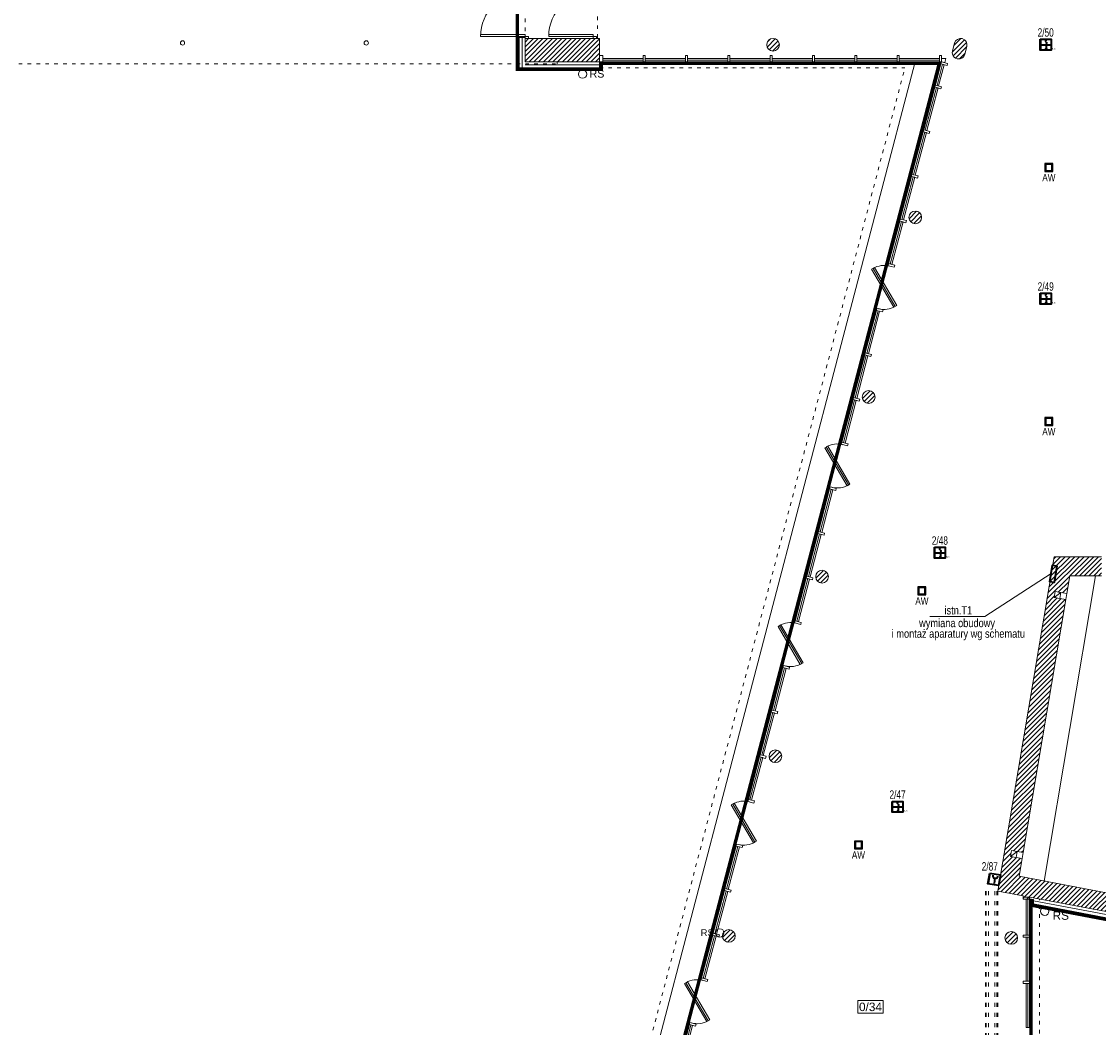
# Model space of a CAD drawing. Header units: millimetres. Extents: x 167773 to 185035, y -114105 to -66770.
# Tile 68 of 114: x 175674 to 178219, y -94942 to -92566. Entities that reach past the tile are written whole.
import ezdxf
from ezdxf.enums import TextEntityAlignment as Align

# ---------------------------------------------------------------- set-up
doc = ezdxf.new("R2010")
doc.units = ezdxf.units.MM
for name, pattern in [('ACAD_ISO03W100', [30, 12, -18]), ('DASHED', [0.75, 0.5, -0.25]), ('HIDDEN', [9.525, 6.35, -3.175])]:
    doc.linetypes.add(name, pattern=pattern)
doc.layers.get('0').update_dxf_attribs({"lineweight": 9})
for name, color, linetype, lineweight in [('!obudowa', 14, 'Continuous', 9), ('a-op_text', 7, 'Continuous', 9), ('b-drzwi', 6, 'Continuous', 9), ('b-izolacja', 8, 'BATTING', 9), ('b-okna', 6, 'Continuous', 9), ('b-przerywana1', 9, 'ACAD_ISO03W100', 9), ('b-przerywana2', 2, 'ACAD_ISO03W100', 9), ('b-widokowa', 7, 'Continuous', 9), ('b-ściany', 2, 'Continuous', 9), ('EL_Linia SSP', 240, 'Continuous', 35), ('El_tablice', 20, 'Continuous', 35), ('h-hatch', 8, 'Continuous', 9)]:
    doc.layers.add(name, color=color, linetype=linetype, lineweight=lineweight)
doc.layers.add('!zakres', color=7, linetype='ACAD_ISO03W100', lineweight=60, true_color=0x8a14ff)
doc.layers.add('El_Oświetlenie awaryjne', color=1, linetype='Continuous')
doc.layers.add('x-revclouds', color=190, linetype='HIDDEN', lineweight=9, plot=False)
doc.styles.add('Arial', font='arial.ttf')
doc.styles.add('arial 0.8', font='arial.ttf', dxfattribs={"width": 0.8})
doc.styles.add('PPAB_100', font='arial.ttf', dxfattribs={"height": 18})
doc.linetypes.add('BATTING', pattern='A,0.0001,-0.1,[134,ltypeshp.shx,S=0.1,R=0,X=-0.1,Y=0],-0.2,[134,ltypeshp.shx,S=0.1,R=180,X=0.1,Y=0],-0.1', length=0.4001)
pattern_1 = [(45, (15000, 0), (-5.61266008, 5.61266008), [])]

# ---------------------------------------------------------------- blocks, each defined once
blk = doc.blocks.new('A$C5690186C')
at = {"layer": 'EL_Linia SSP', "lineweight": 5}
h = blk.add_hatch(color=256, dxfattribs=at)
h.set_gradient(color1=(255, 0, 0), color2=(224, 0, 0), one_color=1, name='INVSPHERICAL')
h.paths.add_polyline_path([(-9.8, 0), (-9.8, 12.8), (-12.8, 12.8), (-12.8, 0)])
h.paths.add_polyline_path([(-9.8, -12.8), (-9.8, 0), (-12.8, 0), (-12.8, -12.8)])
at = {"layer": 'EL_Linia SSP'}
blk.add_hatch(color=256, dxfattribs=at).paths.add_polyline_path([(2, -9.8, 1), (0.1, -9.8, 1)])
for p, q in [((-12.8, 0), (12.8, 0)), ((1.1, -2.1), (1.1, -9.8))]:
    blk.add_line(p, q, dxfattribs=at)
at = {"layer": 'EL_Linia SSP', "color": 1, "linetype": 'Continuous'}
for p, q in [((-0.1, 8.5), (0.1, 9.4)), ((0.1, 7.7), (-0.1, 8.5)), ((0.1, 9.4), (0.7, 10.4)), ((0.6, 7), (0.1, 7.7)), ((1.4, 2.3), (0.4, 1.2)), ((0.7, 6.7), (0.6, 7)), ((0.7, 10.4), (1.8, 11.5)), ((1.1, 6.3), (0.7, 6.7)), ((1.1, 6.3), (1.4, 6)), ((1.4, 6), (1.6, 5.7)), ((2, 3.3), (1.4, 2.3)), ((1.6, 5.7), (2, 5)), ((2, 5), (2.2, 4.2)), ((2.2, 4.2), (2, 3.3))]:
    blk.add_line(p, q, dxfattribs=at)
at = {"layer": 'EL_Linia SSP'}
blk.add_lwpolyline([(-12.8, 12.8), (12.8, 12.8), (12.8, -12.8), (-12.8, -12.8)], close=True, dxfattribs=at)
blk.add_circle((1.1, -9.8), 0.938, dxfattribs=at)
at = {"layer": 'EL_Linia SSP', "color": 1}
blk.add_text('R,C', height=4, dxfattribs=at).set_placement((13.9, -11.8))
blk = doc.blocks.new('A$C2EBF4885')
at = {"layer": 'EL_Linia SSP', "lineweight": 5}
h = blk.add_hatch(color=256, dxfattribs=at)
h.set_gradient(color1=(255, 0, 0), color2=(224, 0, 0), one_color=1, name='INVSPHERICAL')
h.paths.add_polyline_path([(-9.8, 12.8), (-9.8, 25.6), (-12.8, 25.6), (-12.8, 12.8)])
h.paths.add_polyline_path([(-9.8, 0), (-9.8, 12.8), (-12.8, 12.8), (-12.8, 0)])
at = {"layer": 'EL_Linia SSP'}
blk.add_line((1.2, 15.7), (1.2, 3.1), dxfattribs=at)
blk.add_lwpolyline([(-12.8, 25.6), (12.8, 25.6), (12.8, 0), (-12.8, 0)], close=True, dxfattribs=at)
blk.add_arc((1.2, 21.9), 6.27, 180, 0, dxfattribs=at)
blk = doc.blocks.new('AW')
for points in [[(-6.25, -6.25), (6.25, -6.25), (6.25, 6.25), (-6.25, 6.25)], [(-4.75, -4.75), (4.75, -4.75), (4.75, 4.75), (-4.75, 4.75)]]:
    blk.add_lwpolyline(points, close=True)
at = {"style": 'arial 0.8', "width": 0.8}
blk.add_text('AW', height=11.5, dxfattribs=at).set_placement((0, -10), align=Align.TOP_CENTER)

msp = doc.modelspace()

# ---------------------------------------------------------------- hatches: boundary and pattern name
at = {"layer": 'h-hatch'}
h = msp.add_hatch(dxfattribs=at)
h.set_pattern_fill('ANSI31', color=256, scale=2.5, style=0)
h.set_pattern_definition(pattern_1)
h.paths.add_polyline_path([(177039.7, -92605.9), (176863.7, -92605.9), (176863.7, -92660.9), (177039.7, -92660.9), (177039.7, -92645.9)])
h = msp.add_hatch(dxfattribs=at)
h.set_pattern_fill('ANSI31', color=256, scale=2.5, style=0)
h.set_pattern_definition(pattern_1)
h.paths.add_polyline_path([(177464.7, -92620.9, 1), (177434.7, -92620.9, 1)])
h = msp.add_hatch(dxfattribs=at)
h.set_pattern_fill('ANSI31', color=256, scale=2.5, style=0)
h.set_pattern_definition(pattern_1)
h.paths.add_polyline_path([(177878.5, -92617.1), (177873.7, -92635.5, 1), (177902.7, -92643.1), (177907.5, -92624.7, 1)])
h = msp.add_hatch(dxfattribs=at)
h.set_pattern_fill('ANSI31', color=256, scale=2.5, style=0)
h.set_pattern_definition(pattern_1)
h.paths.add_polyline_path([(177800.7, -93028.5, 1), (177770.7, -93028.5, 1)])
h = msp.add_hatch(dxfattribs=at)
h.set_pattern_fill('ANSI31', color=256, scale=2.5, style=0)
h.set_pattern_definition(pattern_1)
h.paths.add_polyline_path([(177690.6, -93452.8, 1), (177660.6, -93452.8, 1)])
h = msp.add_hatch(dxfattribs=at)
h.set_pattern_fill('ANSI31', color=256, scale=2.5, style=0)
h.set_pattern_definition(pattern_1)
h.paths.add_polyline_path([(178141.2, -93930.9), (178127.4, -93928.5), (178113.6, -93926.2), (178115.9, -93912.4), (178129.8, -93914.7), (178143.6, -93917.1), (178150.7, -93874.9), (178225.7, -93874.9), (178225.7, -93829.9), (178113.7, -93829.9), (177980.6, -94619.6), (178040.4, -94631), (178040.4, -94638.9), (178055.4, -94638.9), (178055.4, -94633.8), (179264.5, -94863.7), (179272.7, -94821), (179096.7, -94787.5), (178031, -94584.9), (178038.2, -94542.5), (178024.4, -94540.2), (178010.6, -94537.8), (178012.9, -94524), (178026.7, -94526.4), (178040.5, -94528.7)])
h = msp.add_hatch(dxfattribs=at)
h.set_pattern_fill('ANSI31', color=256, scale=2.5, style=0)
h.set_pattern_definition(pattern_1)
h.paths.add_polyline_path([(177580.5, -93877.1, 1), (177550.5, -93877.1, 1)])
h = msp.add_hatch(dxfattribs=at)
h.set_pattern_fill('ANSI31', color=256, scale=2.5, style=0)
h.set_pattern_definition(pattern_1)
h.paths.add_polyline_path([(177470.3, -94301.4, 1), (177440.3, -94301.4, 1)])
h = msp.add_hatch(dxfattribs=at)
h.set_pattern_fill('ANSI31', color=256, scale=2.5, style=0)
h.set_pattern_definition(pattern_1)
h.paths.add_polyline_path([(177360.2, -94725.7, 1), (177330.2, -94725.7, 1)])
h = msp.add_hatch(dxfattribs=at)
h.set_pattern_fill('ANSI31', color=256, scale=2.5, style=0)
h.set_pattern_definition(pattern_1)
h.paths.add_polyline_path([(178027.4, -94730.5, 1), (177997.4, -94730.5, 1)])

# ---------------------------------------------------------------- linework, layer by layer
at = {"layer": '!obudowa', "linetype": 'ACAD_ISO03W100', "ltscale": 0.8}
for p, q in [((177951.6, -94619.6), (177951.6, -96207.9)), ((177953.6, -94619.6), (177953.6, -96205.9)), ((177958.6, -94619.6), (177958.6, -96200.9)), ((177973.6, -94619.6), (177973.6, -96152.9)), ((177978.6, -94619.6), (177978.6, -96147.9)), ((177980.6, -94619.6), (177980.6, -96145.9))]:
    msp.add_line(p, q, dxfattribs=at)
at = {"layer": '!zakres', "linetype": 'DASHED', "ltscale": 60, "const_width": 8, "flags": 128}
msp.add_lwpolyline([(173461.4, -95696.4), (173461.4, -96122.9), (176925.4, -96122.9), (176925.4, -96135.9), (176933.3, -96135.9), (177842.5, -92664.9), (177043.7, -92664.9), (177043.7, -92678.9), (176845.7, -92678.9), (176845.7, -92312.9), (176962.2, -92312.9), (177065.9, -91184.9), (176998.5, -91184.9), (176866.5, -90353.9), (178159.6, -90119.2), (178172.7, -90191.4), (177992.7, -90224.1), (177992.7, -91112.9), (178170.8, -91112.9), (178170.8, -91184.9), (178027.7, -91184.9), (178027.7, -92300.9), (178926.3, -92300.9), (179123, -91184.9), (179078.5, -91184.9), (178946.6, -90354.6), (180247, -90118.6), (180260.2, -90191.4), (180076.7, -90224.7), (180076.7, -91111.9), (180258.9, -91111.9), (180258.9, -91184.9), (180085.7, -91184.9), (180085.7, -92314.9), (181098.7, -92314.9), (181098.7, -93814.9), (181288.7, -93814.9), (181288.7, -93889.9), (181113.7, -93889.9), (181113.7, -94778.3), (181290, -94812), (181276.2, -94884.7), (179973, -94635.8), (180113.6, -93814.9), (180166.1, -93814.9), (180023.3, -92689.9), (179115.7, -92689.9), (179115.7, -93812.9), (179291.3, -93812.9), (179291.3, -93886.9), (179100.7, -93886.9), (179100.7, -94775.5), (179292.7, -94812.1), (179278.9, -94884.7), (178061.4, -94653.3), (178061.4, -94643.1), (178059.4, -94642.7), (178059.4, -96122.9), (179277.4, -96122.9), (179277.4, -96164.9), (179411.4, -96164.9), (179411.4, -97068.9), (179277.4, -97068.9), (179277.4, -97108.9), (178099.4, -97108.9), (178099.4, -97210.9), (178144.3, -97210.9), (178280.1, -98045.8), (178207.1, -98057.7), (178139.1, -97639.9), (177334.4, -97639.9), (177334.4, -97850.9), (175761.4, -97850.9), (175761.4, -98202.9), (175682.4, -98202.9), (175682.4, -97194.9), (175737.4, -97194.9), (175737.4, -97108.9), (170991.9, -97108.9), (170991.9, -97149.9), (170858.4, -97149.9), (170858.4, -96661.4), (170985.4, -96661.4), (170985.4, -96196.9), (170958.4, -96196.9), (170958.4, -96122.9), (171260.4, -96122.9), (171260.4, -96010.9), (171512.4, -96010.9), (171512.4, -96122.9), (173097.4, -96122.9), (173097.4, -95696.4), (173462.4, -95696.4)], dxfattribs=at)
at = {"layer": 'a-op_text', "ltscale": 0.5}
msp.add_lwpolyline([(177649.9, -94908.4), (177649.9, -94878.4), (177709.9, -94878.4), (177709.9, -94908.4)], close=True, dxfattribs=at)
at = {"layer": 'b-drzwi'}
for points in [[(176863.7, -92600.9), (176758.7, -92600.9), (176758.7, -92596.9), (176863.7, -92596.9)], [(177024.7, -92600.9), (176919.7, -92600.9), (176919.7, -92596.9), (177024.7, -92596.9)], [(176863.7, -92605.9), (176871.7, -92605.9), (176871.7, -92600.9), (176863.7, -92600.9)], [(177024.7, -92605.9), (177032.7, -92605.9), (177032.7, -92600.9), (177024.7, -92600.9)]]:
    msp.add_lwpolyline(points, close=True, dxfattribs=at)
for centre in [(176863.7, -92600.9), (177024.7, -92600.9)]:
    msp.add_arc(centre, 105, 90, 180, dxfattribs=at)
at = {"layer": 'b-izolacja', "ltscale": 16}
for p, q in [((176856.7, -92603.9), (176856.7, -92674.9)), ((176863.7, -92667.9), (177039.7, -92667.9)), ((178065.4, -94642.8), (179263.2, -94870.6))]:
    msp.add_line(p, q, dxfattribs=at)
at = {"layer": 'b-okna'}
for p, q in [((177047.7, -92656.9), (177142.7, -92656.9)), ((177147.7, -92656.9), (177242.7, -92656.9)), ((177247.7, -92656.9), (177342.7, -92656.9)), ((177347.7, -92656.9), (177442.7, -92656.9)), ((177447.7, -92656.9), (177542.7, -92656.9)), ((177547.7, -92656.9), (177642.7, -92656.9)), ((177647.7, -92656.9), (177742.7, -92656.9)), ((177747.7, -92656.9), (177842.7, -92656.9)), ((177850.3, -92666.7), (177837.1, -92717)), ((177835.8, -92721.9), (177809.5, -92822.5)), ((177808.2, -92827.3), (177781.9, -92927.9)), ((177780.6, -92932.8), (177754.2, -93033.4)), ((177753, -93038.2), (177726.6, -93138.8)), ((177685.9, -93149.1), (177738.4, -93238.8)), ((177697.7, -93249.1), (177671.4, -93349.7)), ((177670.1, -93354.5), (177643.8, -93455.1)), ((177642.5, -93460), (177616.1, -93560.6)), ((177575.5, -93570.8), (177628, -93660.6)), ((177587.3, -93670.9), (177560.9, -93771.5)), ((177559.6, -93776.3), (177533.3, -93876.9)), ((177532, -93881.8), (177505.7, -93982.4)), ((177465, -93992.6), (177517.5, -94082.4)), ((177476.8, -94092.6), (177450.4, -94193.2)), ((177449.2, -94198.1), (177422.8, -94298.7)), ((177421.6, -94303.5), (177395.2, -94404.1)), ((177354.5, -94414.4), (177407, -94504.2)), ((177366.3, -94514.4), (177340, -94615)), ((177338.7, -94619.9), (177312.3, -94720.5)), ((178051.4, -94638.9), (178051.4, -94723.9)), ((177311.1, -94725.3), (177284.7, -94825.9)), ((178051.4, -94728.9), (178051.4, -94832.9)), ((177244, -94836.2), (177296.5, -94925.9)), ((178051.4, -94837.9), (178051.4, -94941.9)), ((177255.8, -94936.2), (177229.5, -95036.8))]:
    msp.add_line(p, q, dxfattribs=at)
for points in [[(177039.7, -92660.9), (177047.7, -92660.9), (177047.7, -92645.9), (177039.7, -92645.9)], [(177142.7, -92660.9), (177147.7, -92660.9), (177147.7, -92645.9), (177142.7, -92645.9)], [(177242.7, -92660.9), (177247.7, -92660.9), (177247.7, -92645.9), (177242.7, -92645.9)], [(177342.7, -92660.9), (177347.7, -92660.9), (177347.7, -92645.9), (177342.7, -92645.9)], [(177442.7, -92660.9), (177447.7, -92660.9), (177447.7, -92645.9), (177442.7, -92645.9)], [(177542.7, -92660.9), (177547.7, -92660.9), (177547.7, -92645.9), (177542.7, -92645.9)], [(177642.7, -92660.9), (177647.7, -92660.9), (177647.7, -92645.9), (177642.7, -92645.9)], [(177742.7, -92660.9), (177747.7, -92660.9), (177747.7, -92645.9), (177742.7, -92645.9)], [(177842.7, -92660.9), (177847.7, -92660.9), (177847.7, -92645.9), (177842.7, -92645.9)], [(177047.7, -92660.9), (177142.7, -92660.9), (177142.7, -92652.9), (177047.7, -92652.9)], [(177147.7, -92660.9), (177242.7, -92660.9), (177242.7, -92652.9), (177147.7, -92652.9)], [(177247.7, -92660.9), (177342.7, -92660.9), (177342.7, -92652.9), (177247.7, -92652.9)], [(177347.7, -92660.9), (177442.7, -92660.9), (177442.7, -92652.9), (177347.7, -92652.9)], [(177447.7, -92660.9), (177542.7, -92660.9), (177542.7, -92652.9), (177447.7, -92652.9)], [(177547.7, -92660.9), (177642.7, -92660.9), (177642.7, -92652.9), (177547.7, -92652.9)], [(177647.7, -92660.9), (177742.7, -92660.9), (177742.7, -92652.9), (177647.7, -92652.9)], [(177747.7, -92660.9), (177842.7, -92660.9), (177842.7, -92652.9), (177747.7, -92652.9)], [(177846.4, -92665.7), (177833.2, -92716), (177841, -92718.1), (177854.1, -92667.8)], [(177847.7, -92660.9), (177846.4, -92665.7), (177860.9, -92669.5), (177862.2, -92664.7)], [(177847.7, -92660.9), (177847.7, -92652.9), (177858, -92652.9), (177855.4, -92662.9), (177847.7, -92660.9)], [(177832, -92720.9), (177805.6, -92821.5), (177813.3, -92823.5), (177839.7, -92722.9)], [(177833.2, -92716), (177832, -92720.9), (177846.5, -92724.7), (177847.7, -92719.8)], [(177804.3, -92826.3), (177778, -92926.9), (177785.7, -92928.9), (177812.1, -92828.3)], [(177805.6, -92821.5), (177804.3, -92826.3), (177818.9, -92830.1), (177820.1, -92825.3)], [(177778, -92926.9), (177776.7, -92931.8), (177791.2, -92935.6), (177792.5, -92930.7)], [(177776.7, -92931.8), (177750.4, -93032.4), (177758.1, -93034.4), (177784.5, -92933.8)], [(177749.1, -93037.2), (177722.8, -93137.8), (177730.5, -93139.8), (177756.8, -93039.2)], [(177750.4, -93032.4), (177749.1, -93037.2), (177763.6, -93041), (177764.9, -93036.2)], [(177682.5, -93151.1), (177735, -93240.9), (177741.9, -93236.8), (177689.4, -93147.1)], [(177722.8, -93137.8), (177721.5, -93142.6), (177736, -93146.4), (177737.3, -93141.6)], [(177693.9, -93248.1), (177667.5, -93348.7), (177675.3, -93350.7), (177701.6, -93250.1)], [(177695.1, -93243.2), (177693.9, -93248.1), (177708.4, -93251.9), (177709.6, -93247)], [(177666.3, -93353.5), (177639.9, -93454.1), (177647.6, -93456.2), (177674, -93355.6)], [(177667.5, -93348.7), (177666.3, -93353.5), (177680.8, -93357.3), (177682, -93352.5)], [(177638.6, -93459), (177612.3, -93559.6), (177620, -93561.6), (177646.4, -93461)], [(177639.9, -93454.1), (177638.6, -93459), (177653.1, -93462.8), (177654.4, -93457.9)], [(177612.3, -93559.6), (177611, -93564.4), (177625.5, -93568.2), (177626.8, -93563.4)], [(177572, -93572.9), (177624.5, -93662.6), (177631.4, -93658.6), (177578.9, -93568.8)], [(177584.7, -93665), (177583.4, -93669.9), (177597.9, -93673.7), (177599.2, -93668.8)], [(177583.4, -93669.9), (177557, -93770.5), (177564.8, -93772.5), (177591.1, -93671.9)], [(177555.8, -93775.3), (177529.4, -93875.9), (177537.2, -93877.9), (177563.5, -93777.3)], [(177557, -93770.5), (177555.8, -93775.3), (177570.3, -93779.1), (177571.6, -93774.3)], [(177528.2, -93880.7), (177501.8, -93981.3), (177509.5, -93983.4), (177535.9, -93882.8)], [(177529.4, -93875.9), (177528.2, -93880.7), (177542.7, -93884.5), (177543.9, -93879.7)], [(177461.5, -93994.6), (177514, -94084.4), (177520.9, -94080.4), (177468.4, -93990.6)], [(177501.8, -93981.3), (177500.5, -93986.2), (177515.1, -93990), (177516.3, -93985.2)], [(177472.9, -94091.6), (177446.6, -94192.2), (177454.3, -94194.3), (177480.7, -94093.7)], [(177474.2, -94086.8), (177472.9, -94091.6), (177487.4, -94095.4), (177488.7, -94090.6)], [(177445.3, -94197.1), (177419, -94297.7), (177426.7, -94299.7), (177453, -94199.1)], [(177446.6, -94192.2), (177445.3, -94197.1), (177459.8, -94200.9), (177461.1, -94196)], [(177417.7, -94302.5), (177391.3, -94403.1), (177399.1, -94405.1), (177425.4, -94304.5)], [(177419, -94297.7), (177417.7, -94302.5), (177432.2, -94306.3), (177433.5, -94301.5)], [(177391.3, -94403.1), (177390.1, -94408), (177404.6, -94411.8), (177405.8, -94406.9)], [(177351.1, -94416.4), (177403.6, -94506.2), (177410.5, -94502.1), (177358, -94412.4)], [(177362.4, -94513.4), (177336.1, -94614), (177343.8, -94616), (177370.2, -94515.4)], [(177363.7, -94508.6), (177362.4, -94513.4), (177377, -94517.2), (177378.2, -94512.4)], [(177334.8, -94618.8), (177308.5, -94719.5), (177316.2, -94721.5), (177342.6, -94620.9)], [(177336.1, -94614), (177334.8, -94618.8), (177349.3, -94622.6), (177350.6, -94617.8)], [(178055.4, -94633.9), (178055.4, -94638.9), (178040.4, -94638.9), (178040.4, -94633.9)], [(178055.4, -94638.9), (178055.4, -94723.9), (178047.4, -94723.9), (178047.4, -94638.9)], [(177307.2, -94724.3), (177280.9, -94824.9), (177288.6, -94826.9), (177315, -94726.3)], [(177308.5, -94719.5), (177307.2, -94724.3), (177321.7, -94728.1), (177323, -94723.3)], [(178055.4, -94723.9), (178055.4, -94728.9), (178040.4, -94728.9), (178040.4, -94723.9)], [(178055.4, -94728.9), (178055.4, -94832.9), (178047.4, -94832.9), (178047.4, -94728.9)], [(177240.6, -94838.2), (177293.1, -94928), (177300, -94923.9), (177247.5, -94834.1)], [(177280.9, -94824.9), (177279.6, -94829.7), (177294.1, -94833.5), (177295.4, -94828.7)], [(178055.4, -94832.9), (178055.4, -94837.9), (178040.4, -94837.9), (178040.4, -94832.9)], [(178055.4, -94837.9), (178055.4, -94941.9), (178047.4, -94941.9), (178047.4, -94837.9)], [(177252, -94935.2), (177225.6, -95035.8), (177233.4, -95037.8), (177259.7, -94937.2)], [(177253.2, -94930.3), (177252, -94935.2), (177266.5, -94939), (177267.8, -94934.1)]]:
    msp.add_lwpolyline(points, close=True, dxfattribs=at)
for centre, start, end in [((177712.2, -93194), 75.3224, 120.3224), ((177712.2, -93194), 255.3224, 300.3224), ((177601.7, -93615.7), 75.3224, 120.3224), ((177601.7, -93615.7), 255.3224, 300.3224), ((177491.2, -94037.5), 75.3224, 120.3224), ((177491.2, -94037.5), 255.3224, 300.3224), ((177380.8, -94459.3), 75.3224, 120.3224), ((177380.8, -94459.3), 255.3224, 300.3224), ((177270.3, -94881), 75.3224, 120.3224), ((177270.3, -94881), 255.3224, 300.3224)]:
    msp.add_arc(centre, 52, start, end, dxfattribs=at)
at = {"layer": 'b-przerywana1', "ltscale": 0.7}
for p, q in [((176863.7, -92390.9), (176863.7, -92600.9)), ((177034.7, -92385.9), (177034.7, -92605.9)), ((176857.1, -96126.9), (177761.3, -92674.9)), ((177039.7, -92674.9), (177761.3, -92674.9)), ((178079.4, -96131.9), (178079.4, -94638.4))]:
    msp.add_line(p, q, dxfattribs=at)
at = {"layer": 'b-przerywana2', "ltscale": 0.7}
for p in [(173462.4, -92665.9), (176939.7, -92660.9)]:
    msp.add_line(p, (176939.7, -92665.9), dxfattribs=at)
at = {"layer": 'b-widokowa'}
for p, q in [((176863.7, -92605.9), (176863.7, -92660.9)), ((176863.7, -92660.9), (177039.7, -92660.9)), ((176877.8, -96126.9), (177785.6, -92660.9)), ((177785.6, -92660.9), (176877.8, -96126.9)), ((178211.5, -93874.9), (178090, -94596.1)), ((178055.4, -94633.8), (179264.5, -94863.7)), ((178055.4, -94637.9), (178055.4, -94633.8))]:
    msp.add_line(p, q, dxfattribs=at)
at = {"layer": 'b-widokowa', "ltscale": 0.5}
for p, q in [((178113.6, -93926.2), (178129.8, -93914.7)), ((178129.8, -93914.7), (178127.4, -93928.5)), ((178141.2, -93930.9), (178143.6, -93917.1)), ((178010.6, -94537.8), (178026.7, -94526.4)), ((178026.7, -94526.4), (178024.4, -94540.2)), ((178038.2, -94542.5), (178040.5, -94528.7))]:
    msp.add_line(p, q, dxfattribs=at)
for centre in [(176999.7, -92689.9), (178091.6, -94667.2)]:
    msp.add_circle(centre, 10, dxfattribs=at)
at = {"layer": 'b-widokowa'}
msp.add_circle((177323.7, -94718.6), 10, dxfattribs=at)
at = {"layer": 'b-ściany'}
for p, q in [((176849.7, -92603.9), (176849.7, -92674.9)), ((176863.7, -92603.9), (176849.7, -92603.9)), ((176863.7, -92605.9), (176863.7, -92603.9)), ((177039.7, -92605.9), (176863.7, -92605.9)), ((177039.7, -92605.9), (177039.7, -92674.9)), ((177873.7, -92635.5), (177878.5, -92617.1)), ((177902.7, -92643.1), (177907.5, -92624.7)), ((176849.7, -92674.9), (177039.7, -92674.9)), ((178113.7, -93829.9), (177980.6, -94619.6)), ((178225.7, -93829.9), (178113.7, -93829.9)), ((178150.7, -93874.9), (178143.6, -93917.1)), ((178225.7, -93874.9), (178150.7, -93874.9)), ((178129.8, -93914.7), (178143.6, -93917.1)), ((178141.2, -93930.9), (178040.5, -94528.7)), ((178127.4, -93928.5), (178141.2, -93930.9)), ((178026.7, -94526.4), (178040.5, -94528.7)), ((178024.4, -94540.2), (178038.2, -94542.5)), ((178038.2, -94542.5), (178031.1, -94584.6)), ((178031, -94584.9), (179096.7, -94787.5)), ((177980.6, -94619.6), (178040.4, -94631)), ((178055.4, -94637.9), (178065.4, -94639.8)), ((178065.4, -94650), (178065.4, -94639.8)), ((178065.4, -94650), (179275.7, -94880.1))]:
    msp.add_line(p, q, dxfattribs=at)
for points in [[(178127.4, -93928.5), (178113.6, -93926.2), (178115.9, -93912.4), (178129.8, -93914.7)], [(178026.7, -94526.4), (178012.9, -94524), (178010.6, -94537.8), (178024.4, -94540.2)], [(178055.4, -94637.9), (178055.4, -94638.9), (178040.4, -94638.9), (178040.4, -94631)]]:
    msp.add_lwpolyline(points, dxfattribs=at)
for centre, radius in [((176054.4, -92616.4), 5), ((176488.4, -92616.4), 5), ((177449.7, -92620.9), 15), ((177785.7, -93028.5), 15), ((177675.6, -93452.8), 15), ((177565.5, -93877.1), 15), ((177455.3, -94301.4), 15), ((177345.2, -94725.7), 15), ((178012.4, -94730.5), 15)]:
    msp.add_circle(centre, radius, dxfattribs=at)
for centre, start, end in [((177893, -92620.9), 345.4479, 165.4479), ((177888.2, -92639.3), 165.4479, 345.4479)]:
    msp.add_arc(centre, 15, start, end, dxfattribs=at)
at = {"layer": 'El_tablice', "lineweight": 18}
msp.add_lwpolyline([(178107, -93869.3), (177949.8, -93971.4), (177820.3, -93971.4)], dxfattribs=at)
at = {"layer": 'El_tablice', "ltscale": 0.7}
msp.add_lwpolyline([(178120.2, -93851.3), (178113.6, -93890.7), (178103.7, -93889.1), (178110.3, -93849.6)], close=True, dxfattribs=at)
at = {"layer": 'x-revclouds'}
msp.add_line((178150.7, -93868.9), (178150.7, -93868.9), dxfattribs=at)

# ---------------------------------------------------------------- block references
at = {"layer": 'EL_Linia SSP'}
for p in [(178093.9, -92620.6), (178093.9, -93220.6), (177843.9, -93820.6), (177743.9, -94420.6)]:
    msp.add_blockref('A$C5690186C', p, dxfattribs=at)
at = {"layer": 'EL_Linia SSP', "rotation": 350.4365412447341}
msp.add_blockref('A$C2EBF4885', (177970.1, -94604.8), dxfattribs=at)
at = {"layer": 'El_Oświetlenie awaryjne', "xscale": 1.5, "yscale": 1.5, "zscale": 1.5}
for p in [(178101.4, -92910.9), (178101.4, -93510.9), (177801.4, -93910.9), (177651.4, -94510.9)]:
    msp.add_blockref('AW', p, dxfattribs=at)

# ---------------------------------------------------------------- texts
at = {"layer": 'a-op_text', "ltscale": 0.5, "width": 60, "attachment_point": 5, "style": 'PPAB_100'}
for s, insert, char_height in [('RS', (177033.6, -92689.4), 18), ('RS', (178129.5, -94677.7), 20), ('RS', (177294.2, -94718.3), 16), ('0/{\\fArial|b0|i0|c238|p34;34}', (177679.9, -94893.4), 20)]:
    msp.add_mtext(s, dxfattribs=dict(at, insert=insert, char_height=char_height))
at = {"layer": 'EL_Linia SSP', "style": 'Arial', "width": 0.7}
for s, p in [('2/50', (178093.9, -92601.8)), ('2/49', (178093.9, -93201.8)), ('2/48', (177843.9, -93801.8)), ('2/47', (177743.9, -94401.8)), ('2/87', (177961.8, -94571.5))]:
    msp.add_text(s, height=20, dxfattribs=at).set_placement(p, align=Align.CENTER)
at = {"layer": 'El_tablice', "lineweight": 5, "style": 'Arial', "width": 0.8}
for s, p in [('istn.T1', (177887.5, -93966.4)), ('i montaż aparatury wg schematu', (177887.5, -94021.4)), ('wymiana obudowy ', (177887.5, -93996.4))]:
    msp.add_text(s, height=19.5, dxfattribs=at).set_placement(p, align=Align.CENTER)

doc.saveas('drawing.dxf')
